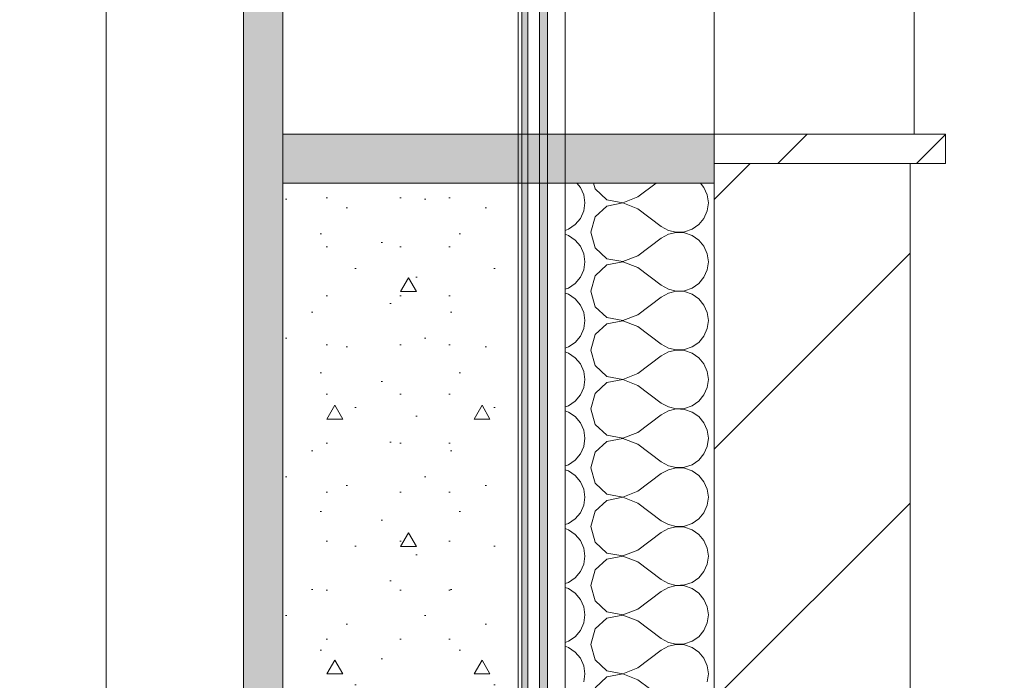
# Model space of a CAD drawing. Header units: millimetres. Extents: x -7244646 to -5701154, y 5723682 to 6071635.
# Tile 14 of 256: x -6402519 to -6401515, y 5747083 to 5747756. Entities that reach past the tile are written whole.
import ezdxf

# ---------------------------------------------------------------- set-up
doc = ezdxf.new("R2010")
doc.units = ezdxf.units.MM
doc.header["$MEASUREMENT"] = 0
doc.set_wipeout_variables(frame=1)
doc.linetypes.add('Wipeout_Contour', pattern=[1000, 0, -1000])
for name, color, linetype, lineweight in [('0_Ном._пера__1', 7, 'Continuous', 0), ('0_Ном._пера__120', 7, 'Continuous', 0), ('0_Ном._пера__141', 7, 'Continuous', 5), ('0_Ном._пера__2', 8, 'Continuous', 15), ('АР-Чертеж-Размеры.АР_Ном._пера__1', 7, 'Continuous', 0)]:
    doc.layers.add(name, color=color, linetype=linetype, lineweight=lineweight)
doc.layers.add('0_Ном._пера__166', color=7, linetype='Continuous', lineweight=5, true_color=0x97cbff)
doc.layers.add('АР-Чертеж-Размеры.АР', color=7, linetype='Continuous')
doc.styles.add('РЎР“Р•РќР•Р\xa0Р\x98Р\xa0_РЎРўР\x98Р›Р¬_2', font='arial.ttf')
doc.dimstyles.new('СГЕНЕРИР_СТИЛЬ__1', dxfattribs={"dimtxt": 500, "dimasz": 237.5, "dimexe": 0.18, "dimexo": 43263.067461, "dimgap": 0, "dimtad": 1, "dimlfac": 0.001, "dimzin": 0, "dimdsep": 46, "dimtxsty": 'РЎР“Р•РќР•Р\xa0Р\x98Р\xa0_РЎРўР\x98Р›Р¬_2', "dimblk": 'ARROWHEAD_6', "dimblk1": 'ARROWHEAD_6', "dimblk2": 'ARROWHEAD_6', "dimcen": 0.09, "dimclrd": 7, "dimclre": 7, "dimclrt": 7, "dimadec": 0, "dimazin": 0, "dimtfac": 1, "dimtdec": 4, "dimtmove": 2, "dimatfit": 3, "dimfxl": 1, "dimtolj": 1, "dimtzin": 0, "dimarcsym": 0})
doc.dimstyles.new('СГЕНЕРИР_СТИЛЬ__11', dxfattribs={"dimtxt": 0.18, "dimasz": 152, "dimexe": 0.18, "dimexo": 0.0625, "dimgap": 0, "dimtad": 0, "dimtih": 1, "dimtoh": 1, "dimdec": 4, "dimzin": 0, "dimdsep": 46, "dimcen": 0.09, "dimadec": 0, "dimazin": 0, "dimtfac": 1, "dimtdec": 4, "dimtmove": 0, "dimatfit": 3, "dimldrblk": 'ARROWHEAD_14', "dimfxl": 1, "dimtolj": 1, "dimtzin": 0, "dimarcsym": 0})
doc.dimstyles.new('СГЕНЕРИР_СТИЛЬ__4', dxfattribs={"dimtxt": 270.000005, "dimasz": 237.5, "dimexe": 0.18, "dimexo": 300000, "dimgap": 0, "dimtad": 1, "dimlfac": 0.001, "dimzin": 0, "dimdsep": 46, "dimtxsty": 'РЎР“Р•РќР•Р\xa0Р\x98Р\xa0_РЎРўР\x98Р›Р¬_2', "dimblk": 'ARROWHEAD_6', "dimblk1": 'ARROWHEAD_6', "dimblk2": 'ARROWHEAD_6', "dimcen": 0.09, "dimclrd": 7, "dimclre": 7, "dimclrt": 7, "dimadec": 0, "dimazin": 0, "dimtfac": 1, "dimtdec": 4, "dimtmove": 0, "dimatfit": 3, "dimfxl": 1, "dimtolj": 1, "dimtzin": 0, "dimarcsym": 0})
doc.dimstyles.new('СГЕНЕРИР_СТИЛЬ__5', dxfattribs={"dimtxt": 500, "dimasz": 237.5, "dimexe": 0.18, "dimexo": 300000, "dimgap": 0, "dimtad": 1, "dimlfac": 0.001, "dimzin": 0, "dimdsep": 46, "dimtxsty": 'РЎР“Р•РќР•Р\xa0Р\x98Р\xa0_РЎРўР\x98Р›Р¬_2', "dimblk": 'ARROWHEAD_6', "dimblk1": 'ARROWHEAD_6', "dimblk2": 'ARROWHEAD_6', "dimcen": 0.09, "dimclrd": 7, "dimclre": 7, "dimclrt": 7, "dimadec": 0, "dimazin": 0, "dimtfac": 1, "dimtdec": 4, "dimtmove": 0, "dimatfit": 3, "dimfxl": 1, "dimtolj": 1, "dimtzin": 0, "dimarcsym": 0})

# ---------------------------------------------------------------- blocks, each defined once
blk = doc.blocks.new('*D52', base_point=(-7387333.1, 5739809.2))
at = {"layer": 'АР-Чертеж-Размеры.АР_Ном._пера__1', "color": 7, "linetype": 'Continuous', "lineweight": 0, "transparency": 16777216}
for p, q in [((-6411439.3, 5858499.2), (-6411439.3, 5858686.7)), ((-6411314.3, 5858374.2), (-6411564.3, 5858624.2)), ((-6388218.7, 5858499.2), (-6411673.7, 5858499.2)), ((-6411439.3, 5738589.2), (-6411439.3, 5858499.2)), ((-6411564.3, 5738714.2), (-6411314.3, 5738464.2)), ((-6411204.9, 5738589.2), (-6411673.7, 5738589.2)), ((-6411439.3, 5738401.7), (-6411439.3, 5738589.2))]:
    blk.add_line(p, q, dxfattribs=at)
at = {"layer": 'АР-Чертеж-Размеры.АР_Ном._пера__1', "color": 7, "lineweight": 0, "transparency": 16777216, "insert": (-6411889.3, 5853972.3), "char_height": 500, "attachment_point": 7, "rotation": 90, "style": 'РЎР“Р•РќР•Р\xa0Р\x98Р\xa0_РЎРўР\x98Р›Р¬_2'}
blk.add_mtext('\\A1;{\\pql;\\fArial|b0|i0|c204|p0;\\W1.000000;119,91}', dxfattribs=at)
blk = doc.blocks.new('ARROWHEAD_6')
at = {"color": 0, "linetype": 'Continuous', "lineweight": 0}
for p, q in [((-0.5, -0.5), (0.5, 0.5)), ((0, 0), (-1, 0))]:
    blk.add_line(p, q, dxfattribs=at)
blk = doc.blocks.new('*D78', base_point=(-7387333.1, 5739809.2))
at = {"layer": 'АР-Чертеж-Размеры.АР_Ном._пера__1', "color": 7, "linetype": 'Continuous', "lineweight": 0, "transparency": 16777216}
for p, q in [((-6403170.5, 5747734.2), (-6402920.5, 5747484.2)), ((-6402811.1, 5747609.2), (-6403279.9, 5747609.2)), ((-6403045.5, 5746409.2), (-6403045.5, 5747609.2)), ((-6403170.5, 5746534.2), (-6402920.5, 5746284.2)), ((-6402811.1, 5746409.2), (-6403279.9, 5746409.2)), ((-6403045.5, 5746221.7), (-6403045.5, 5746409.2))]:
    blk.add_line(p, q, dxfattribs=at)
at = {"layer": 'АР-Чертеж-Размеры.АР_Ном._пера__1', "color": 7, "lineweight": 0, "transparency": 16777216, "insert": (-6403099.5, 5746648.8), "char_height": 270, "attachment_point": 7, "rotation": 90, "style": 'РЎР“Р•РќР•Р\xa0Р\x98Р\xa0_РЎРўР\x98Р›Р¬_2'}
blk.add_mtext('\\A1;{\\pql;\\fArial|b0|i0|c204|p0;\\W1.000000;1,20}', dxfattribs=at)
blk = doc.blocks.new('*D79', base_point=(-7387333.1, 5739809.2))
at = {"layer": 'АР-Чертеж-Размеры.АР_Ном._пера__1', "color": 7, "linetype": 'Continuous', "lineweight": 0, "transparency": 16777216}
for p, q in [((-6403170.5, 5749684.2), (-6402920.5, 5749434.2)), ((-6402811.1, 5749559.2), (-6403279.9, 5749559.2)), ((-6403045.5, 5747609.2), (-6403045.5, 5749559.2)), ((-6403170.5, 5747734.2), (-6402920.5, 5747484.2)), ((-6402811.1, 5747609.2), (-6403279.9, 5747609.2))]:
    blk.add_line(p, q, dxfattribs=at)
at = {"layer": 'АР-Чертеж-Размеры.АР_Ном._пера__1', "color": 7, "lineweight": 0, "transparency": 16777216, "insert": (-6403099.5, 5748223.8), "char_height": 270, "attachment_point": 7, "rotation": 90, "style": 'РЎР“Р•РќР•Р\xa0Р\x98Р\xa0_РЎРўР\x98Р›Р¬_2'}
blk.add_mtext('\\A1;{\\pql;\\fArial|b0|i0|c204|p0;\\W1.000000;1,95}', dxfattribs=at)
blk = doc.blocks.new('*D146', base_point=(-7387333.1, 5739809.2))
at = {"layer": '0_Ном._пера__1', "color": 7, "linetype": 'Continuous', "lineweight": 0, "transparency": 16777216}
for p, q in [((-6410533.6, 5853209.2), (-6410533.6, 5853396.7)), ((-6410408.6, 5853084.2), (-6410658.6, 5853334.2)), ((-6410299.2, 5853209.2), (-6410767.9, 5853209.2)), ((-6410533.6, 5743109.2), (-6410533.6, 5853209.2)), ((-6410658.6, 5743234.2), (-6410408.6, 5742984.2)), ((-6410299.2, 5743109.2), (-6410767.9, 5743109.2)), ((-6410533.6, 5742921.7), (-6410533.6, 5743109.2))]:
    blk.add_line(p, q, dxfattribs=at)
at = {"layer": '0_Ном._пера__1', "color": 7, "lineweight": 0, "transparency": 16777216, "insert": (-6410633.6, 5797136), "char_height": 500, "attachment_point": 7, "rotation": 90, "style": 'РЎР“Р•РќР•Р\xa0Р\x98Р\xa0_РЎРўР\x98Р›Р¬_2'}
blk.add_mtext('\\A1;{\\pql;\\fArial|b0|i0|c204|p0;\\W1.000000;110,10}', dxfattribs=at)
blk = doc.blocks.new('*X200', base_point=(-7387333.1, 5739809.2))
at = {"layer": '0_Ном._пера__1', "color": 7, "linetype": 'Continuous', "lineweight": 0}
for p, q in [((-6401947.1, 5747585), (-6401950.6, 5747589.2)), ((-6401933.7, 5747589.2), (-6401932.1, 5747583.4)), ((-6401888.6, 5747575.2), (-6401869.9, 5747589.2)), ((-6401821.1, 5747585), (-6401824.6, 5747589.2)), ((-6401943.7, 5747577.4), (-6401947.1, 5747585)), ((-6401942.6, 5747569.2), (-6401943.7, 5747577.4)), ((-6401932.1, 5747583.4), (-6401920, 5747572.3)), ((-6401817.7, 5747577.4), (-6401821.1, 5747585)), ((-6401816.6, 5747569.2), (-6401817.7, 5747577.4)), ((-6401943.7, 5747561), (-6401942.6, 5747569.2)), ((-6401920, 5747566), (-6401932.1, 5747555)), ((-6401920, 5747572.3), (-6401903.9, 5747569.3)), ((-6401903.9, 5747569.1), (-6401920, 5747566)), ((-6401903.9, 5747569.3), (-6401888.6, 5747575.2)), ((-6401888.6, 5747563.2), (-6401903.9, 5747569.1)), ((-6401817.7, 5747561), (-6401816.6, 5747569.2)), ((-6401947.1, 5747553.4), (-6401943.7, 5747561)), ((-6401888.6, 5747563.2), (-6401864.6, 5747545.2)), ((-6401821.1, 5747553.4), (-6401817.7, 5747561)), ((-6401959.2, 5747542.3), (-6401952.3, 5747547)), ((-6401952.3, 5747547), (-6401947.1, 5747553.4)), ((-6401932.1, 5747555), (-6401936.6, 5747539.2)), ((-6401833.2, 5747542.3), (-6401826.3, 5747547)), ((-6401826.3, 5747547), (-6401821.1, 5747553.4)), ((-6401962.7, 5747541.2), (-6401959.2, 5747542.3)), ((-6401959.2, 5747536), (-6401962.7, 5747537.2)), ((-6401952.3, 5747531.3), (-6401959.2, 5747536)), ((-6401936.6, 5747539.2), (-6401932.1, 5747523.4)), ((-6401864.6, 5747545.2), (-6401857.3, 5747541.2)), ((-6401857.3, 5747537.2), (-6401864.6, 5747533.2)), ((-6401857.3, 5747541.2), (-6401849.3, 5747539.3)), ((-6401849.3, 5747539.1), (-6401857.3, 5747537.2)), ((-6401849.3, 5747539.3), (-6401841, 5747539.7)), ((-6401841, 5747538.7), (-6401849.3, 5747539.1)), ((-6401841, 5747539.7), (-6401833.2, 5747542.3)), ((-6401833.2, 5747536), (-6401841, 5747538.7)), ((-6401826.3, 5747531.3), (-6401833.2, 5747536)), ((-6401947.1, 5747525), (-6401952.3, 5747531.3)), ((-6401888.6, 5747515.2), (-6401864.6, 5747533.2)), ((-6401821.1, 5747525), (-6401826.3, 5747531.3)), ((-6401943.7, 5747517.4), (-6401947.1, 5747525)), ((-6401942.6, 5747509.2), (-6401943.7, 5747517.4)), ((-6401932.1, 5747523.4), (-6401920, 5747512.3)), ((-6401903.9, 5747509.3), (-6401888.6, 5747515.2)), ((-6401817.7, 5747517.4), (-6401821.1, 5747525)), ((-6401816.6, 5747509.2), (-6401817.7, 5747517.4)), ((-6401943.7, 5747501), (-6401942.6, 5747509.2)), ((-6401920, 5747506), (-6401932.1, 5747495)), ((-6401920, 5747512.3), (-6401903.9, 5747509.3)), ((-6401903.9, 5747509.1), (-6401920, 5747506)), ((-6401888.6, 5747503.2), (-6401903.9, 5747509.1)), ((-6401817.7, 5747501), (-6401816.6, 5747509.2)), ((-6401947.1, 5747493.4), (-6401943.7, 5747501)), ((-6401888.6, 5747503.2), (-6401864.6, 5747485.2)), ((-6401821.1, 5747493.4), (-6401817.7, 5747501)), ((-6401959.2, 5747482.3), (-6401952.3, 5747487)), ((-6401952.3, 5747487), (-6401947.1, 5747493.4)), ((-6401932.1, 5747495), (-6401936.6, 5747479.2)), ((-6401864.6, 5747485.2), (-6401857.3, 5747481.2)), ((-6401833.2, 5747482.3), (-6401826.3, 5747487)), ((-6401826.3, 5747487), (-6401821.1, 5747493.4)), ((-6401962.7, 5747481.2), (-6401959.2, 5747482.3)), ((-6401959.2, 5747476), (-6401962.7, 5747477.2)), ((-6401952.3, 5747471.3), (-6401959.2, 5747476)), ((-6401936.6, 5747479.2), (-6401932.1, 5747463.4)), ((-6401857.3, 5747477.2), (-6401864.6, 5747473.2)), ((-6401857.3, 5747481.2), (-6401849.3, 5747479.3)), ((-6401849.3, 5747479.1), (-6401857.3, 5747477.2)), ((-6401849.3, 5747479.3), (-6401841, 5747479.7)), ((-6401841, 5747478.7), (-6401849.3, 5747479.1)), ((-6401841, 5747479.7), (-6401833.2, 5747482.3)), ((-6401833.2, 5747476), (-6401841, 5747478.7)), ((-6401826.3, 5747471.3), (-6401833.2, 5747476)), ((-6401947.1, 5747465), (-6401952.3, 5747471.3)), ((-6401943.7, 5747457.4), (-6401947.1, 5747465)), ((-6401888.6, 5747455.2), (-6401864.6, 5747473.2)), ((-6401821.1, 5747465), (-6401826.3, 5747471.3)), ((-6401817.7, 5747457.4), (-6401821.1, 5747465)), ((-6401942.6, 5747449.2), (-6401943.7, 5747457.4)), ((-6401932.1, 5747463.4), (-6401920, 5747452.3)), ((-6401903.9, 5747449.3), (-6401888.6, 5747455.2)), ((-6401816.6, 5747449.2), (-6401817.7, 5747457.4)), ((-6401943.7, 5747441), (-6401942.6, 5747449.2)), ((-6401920, 5747446), (-6401932.1, 5747435)), ((-6401920, 5747452.3), (-6401903.9, 5747449.3)), ((-6401903.9, 5747449.1), (-6401920, 5747446)), ((-6401888.6, 5747443.2), (-6401903.9, 5747449.1)), ((-6401817.7, 5747441), (-6401816.6, 5747449.2)), ((-6401947.1, 5747433.4), (-6401943.7, 5747441)), ((-6401932.1, 5747435), (-6401936.6, 5747419.2)), ((-6401888.6, 5747443.2), (-6401864.6, 5747425.2)), ((-6401821.1, 5747433.4), (-6401817.7, 5747441)), ((-6401959.2, 5747422.3), (-6401952.3, 5747427)), ((-6401952.3, 5747427), (-6401947.1, 5747433.4)), ((-6401864.6, 5747425.2), (-6401857.3, 5747421.2)), ((-6401833.2, 5747422.3), (-6401826.3, 5747427)), ((-6401826.3, 5747427), (-6401821.1, 5747433.4)), ((-6401962.7, 5747421.2), (-6401959.2, 5747422.3)), ((-6401959.2, 5747416), (-6401962.7, 5747417.2)), ((-6401952.3, 5747411.3), (-6401959.2, 5747416)), ((-6401936.6, 5747419.2), (-6401932.1, 5747403.4)), ((-6401857.3, 5747417.2), (-6401864.6, 5747413.2)), ((-6401857.3, 5747421.2), (-6401849.3, 5747419.3)), ((-6401849.3, 5747419.1), (-6401857.3, 5747417.2)), ((-6401849.3, 5747419.3), (-6401841, 5747419.7)), ((-6401841, 5747418.7), (-6401849.3, 5747419.1)), ((-6401841, 5747419.7), (-6401833.2, 5747422.3)), ((-6401833.2, 5747416), (-6401841, 5747418.7)), ((-6401826.3, 5747411.3), (-6401833.2, 5747416)), ((-6401947.1, 5747405), (-6401952.3, 5747411.3)), ((-6401943.7, 5747397.4), (-6401947.1, 5747405)), ((-6401888.6, 5747395.2), (-6401864.6, 5747413.2)), ((-6401821.1, 5747405), (-6401826.3, 5747411.3)), ((-6401817.7, 5747397.4), (-6401821.1, 5747405)), ((-6401942.6, 5747389.2), (-6401943.7, 5747397.4)), ((-6401932.1, 5747403.4), (-6401920, 5747392.3)), ((-6401903.9, 5747389.3), (-6401888.6, 5747395.2)), ((-6401816.6, 5747389.2), (-6401817.7, 5747397.4)), ((-6401943.7, 5747381), (-6401942.6, 5747389.2)), ((-6401920, 5747386), (-6401932.1, 5747375)), ((-6401920, 5747392.3), (-6401903.9, 5747389.3)), ((-6401903.9, 5747389.1), (-6401920, 5747386)), ((-6401888.6, 5747383.2), (-6401903.9, 5747389.1)), ((-6401817.7, 5747381), (-6401816.6, 5747389.2)), ((-6401947.1, 5747373.4), (-6401943.7, 5747381)), ((-6401932.1, 5747375), (-6401936.6, 5747359.2)), ((-6401888.6, 5747383.2), (-6401864.6, 5747365.2)), ((-6401821.1, 5747373.4), (-6401817.7, 5747381)), ((-6401959.2, 5747362.3), (-6401952.3, 5747367)), ((-6401952.3, 5747367), (-6401947.1, 5747373.4)), ((-6401864.6, 5747365.2), (-6401857.3, 5747361.2)), ((-6401833.2, 5747362.3), (-6401826.3, 5747367)), ((-6401826.3, 5747367), (-6401821.1, 5747373.4)), ((-6401962.7, 5747361.2), (-6401959.2, 5747362.3)), ((-6401959.2, 5747356), (-6401962.7, 5747357.2)), ((-6401952.3, 5747351.3), (-6401959.2, 5747356)), ((-6401936.6, 5747359.2), (-6401932.1, 5747343.4)), ((-6401857.3, 5747357.2), (-6401864.6, 5747353.2)), ((-6401857.3, 5747361.2), (-6401849.3, 5747359.3)), ((-6401849.3, 5747359.1), (-6401857.3, 5747357.2)), ((-6401849.3, 5747359.3), (-6401841, 5747359.7)), ((-6401841, 5747358.7), (-6401849.3, 5747359.1)), ((-6401841, 5747359.7), (-6401833.2, 5747362.3)), ((-6401833.2, 5747356), (-6401841, 5747358.7)), ((-6401826.3, 5747351.3), (-6401833.2, 5747356)), ((-6401947.1, 5747345), (-6401952.3, 5747351.3)), ((-6401943.7, 5747337.4), (-6401947.1, 5747345)), ((-6401888.6, 5747335.2), (-6401864.6, 5747353.2)), ((-6401821.1, 5747345), (-6401826.3, 5747351.3)), ((-6401817.7, 5747337.4), (-6401821.1, 5747345)), ((-6401942.6, 5747329.2), (-6401943.7, 5747337.4)), ((-6401932.1, 5747343.4), (-6401920, 5747332.3)), ((-6401903.9, 5747329.3), (-6401888.6, 5747335.2)), ((-6401816.6, 5747329.2), (-6401817.7, 5747337.4)), ((-6401943.7, 5747321), (-6401942.6, 5747329.2)), ((-6401920, 5747326), (-6401932.1, 5747315)), ((-6401920, 5747332.3), (-6401903.9, 5747329.3)), ((-6401903.9, 5747329.1), (-6401920, 5747326)), ((-6401888.6, 5747323.2), (-6401903.9, 5747329.1)), ((-6401817.7, 5747321), (-6401816.6, 5747329.2)), ((-6401947.1, 5747313.4), (-6401943.7, 5747321)), ((-6401932.1, 5747315), (-6401936.6, 5747299.2)), ((-6401888.6, 5747323.2), (-6401864.6, 5747305.2)), ((-6401821.1, 5747313.4), (-6401817.7, 5747321)), ((-6401959.2, 5747302.3), (-6401952.3, 5747307)), ((-6401952.3, 5747307), (-6401947.1, 5747313.4)), ((-6401864.6, 5747305.2), (-6401857.3, 5747301.2)), ((-6401833.2, 5747302.3), (-6401826.3, 5747307)), ((-6401826.3, 5747307), (-6401821.1, 5747313.4)), ((-6401962.7, 5747301.2), (-6401959.2, 5747302.3)), ((-6401959.2, 5747296), (-6401962.7, 5747297.2)), ((-6401952.3, 5747291.3), (-6401959.2, 5747296)), ((-6401936.6, 5747299.2), (-6401932.1, 5747283.4)), ((-6401857.3, 5747297.2), (-6401864.6, 5747293.2)), ((-6401857.3, 5747301.2), (-6401849.3, 5747299.3)), ((-6401849.3, 5747299.1), (-6401857.3, 5747297.2)), ((-6401849.3, 5747299.3), (-6401841, 5747299.7)), ((-6401841, 5747298.7), (-6401849.3, 5747299.1)), ((-6401841, 5747299.7), (-6401833.2, 5747302.3)), ((-6401833.2, 5747296), (-6401841, 5747298.7)), ((-6401826.3, 5747291.3), (-6401833.2, 5747296)), ((-6401947.1, 5747285), (-6401952.3, 5747291.3)), ((-6401943.7, 5747277.4), (-6401947.1, 5747285)), ((-6401888.6, 5747275.2), (-6401864.6, 5747293.2)), ((-6401821.1, 5747285), (-6401826.3, 5747291.3)), ((-6401817.7, 5747277.4), (-6401821.1, 5747285)), ((-6401942.6, 5747269.2), (-6401943.7, 5747277.4)), ((-6401932.1, 5747283.4), (-6401920, 5747272.3)), ((-6401903.9, 5747269.3), (-6401888.6, 5747275.2)), ((-6401816.6, 5747269.2), (-6401817.7, 5747277.4)), ((-6401943.7, 5747261), (-6401942.6, 5747269.2)), ((-6401920, 5747266), (-6401932.1, 5747255)), ((-6401920, 5747272.3), (-6401903.9, 5747269.3)), ((-6401903.9, 5747269.1), (-6401920, 5747266)), ((-6401888.6, 5747263.2), (-6401903.9, 5747269.1)), ((-6401817.7, 5747261), (-6401816.6, 5747269.2)), ((-6401947.1, 5747253.4), (-6401943.7, 5747261)), ((-6401932.1, 5747255), (-6401936.6, 5747239.2)), ((-6401888.6, 5747263.2), (-6401864.6, 5747245.2)), ((-6401821.1, 5747253.4), (-6401817.7, 5747261)), ((-6401959.2, 5747242.3), (-6401952.3, 5747247)), ((-6401952.3, 5747247), (-6401947.1, 5747253.4)), ((-6401864.6, 5747245.2), (-6401857.3, 5747241.2)), ((-6401833.2, 5747242.3), (-6401826.3, 5747247)), ((-6401826.3, 5747247), (-6401821.1, 5747253.4)), ((-6401962.7, 5747241.2), (-6401959.2, 5747242.3)), ((-6401959.2, 5747236), (-6401962.7, 5747237.2)), ((-6401952.3, 5747231.3), (-6401959.2, 5747236)), ((-6401936.6, 5747239.2), (-6401932.1, 5747223.4)), ((-6401857.3, 5747237.2), (-6401864.6, 5747233.2)), ((-6401857.3, 5747241.2), (-6401849.3, 5747239.3)), ((-6401849.3, 5747239.1), (-6401857.3, 5747237.2)), ((-6401849.3, 5747239.3), (-6401841, 5747239.7)), ((-6401841, 5747238.7), (-6401849.3, 5747239.1)), ((-6401841, 5747239.7), (-6401833.2, 5747242.3)), ((-6401833.2, 5747236), (-6401841, 5747238.7)), ((-6401826.3, 5747231.3), (-6401833.2, 5747236)), ((-6401947.1, 5747225), (-6401952.3, 5747231.3)), ((-6401943.7, 5747217.4), (-6401947.1, 5747225)), ((-6401888.6, 5747215.2), (-6401864.6, 5747233.2)), ((-6401821.1, 5747225), (-6401826.3, 5747231.3)), ((-6401817.7, 5747217.4), (-6401821.1, 5747225)), ((-6401942.6, 5747209.2), (-6401943.7, 5747217.4)), ((-6401932.1, 5747223.4), (-6401920, 5747212.3)), ((-6401903.9, 5747209.3), (-6401888.6, 5747215.2)), ((-6401816.6, 5747209.2), (-6401817.7, 5747217.4)), ((-6401943.7, 5747201), (-6401942.6, 5747209.2)), ((-6401920, 5747206), (-6401932.1, 5747195)), ((-6401920, 5747212.3), (-6401903.9, 5747209.3)), ((-6401903.9, 5747209.1), (-6401920, 5747206)), ((-6401888.6, 5747203.2), (-6401903.9, 5747209.1)), ((-6401817.7, 5747201), (-6401816.6, 5747209.2)), ((-6401947.1, 5747193.4), (-6401943.7, 5747201)), ((-6401932.1, 5747195), (-6401936.6, 5747179.2)), ((-6401888.6, 5747203.2), (-6401864.6, 5747185.2)), ((-6401821.1, 5747193.4), (-6401817.7, 5747201)), ((-6401959.2, 5747182.3), (-6401952.3, 5747187)), ((-6401952.3, 5747187), (-6401947.1, 5747193.4)), ((-6401864.6, 5747185.2), (-6401857.3, 5747181.2)), ((-6401833.2, 5747182.3), (-6401826.3, 5747187)), ((-6401826.3, 5747187), (-6401821.1, 5747193.4)), ((-6401962.7, 5747181.2), (-6401959.2, 5747182.3)), ((-6401959.2, 5747176), (-6401962.7, 5747177.2)), ((-6401952.3, 5747171.3), (-6401959.2, 5747176)), ((-6401936.6, 5747179.2), (-6401932.1, 5747163.4)), ((-6401857.3, 5747177.2), (-6401864.6, 5747173.2)), ((-6401857.3, 5747181.2), (-6401849.3, 5747179.3)), ((-6401849.3, 5747179.1), (-6401857.3, 5747177.2)), ((-6401849.3, 5747179.3), (-6401841, 5747179.7)), ((-6401841, 5747178.7), (-6401849.3, 5747179.1)), ((-6401841, 5747179.7), (-6401833.2, 5747182.3)), ((-6401833.2, 5747176), (-6401841, 5747178.7)), ((-6401826.3, 5747171.3), (-6401833.2, 5747176)), ((-6401947.1, 5747165), (-6401952.3, 5747171.3)), ((-6401943.7, 5747157.4), (-6401947.1, 5747165)), ((-6401888.6, 5747155.2), (-6401864.6, 5747173.2)), ((-6401821.1, 5747165), (-6401826.3, 5747171.3)), ((-6401817.7, 5747157.4), (-6401821.1, 5747165)), ((-6401942.6, 5747149.2), (-6401943.7, 5747157.4)), ((-6401932.1, 5747163.4), (-6401920, 5747152.3)), ((-6401903.9, 5747149.3), (-6401888.6, 5747155.2)), ((-6401816.6, 5747149.2), (-6401817.7, 5747157.4)), ((-6401943.7, 5747141), (-6401942.6, 5747149.2)), ((-6401920, 5747146), (-6401932.1, 5747135)), ((-6401920, 5747152.3), (-6401903.9, 5747149.3)), ((-6401903.9, 5747149.1), (-6401920, 5747146)), ((-6401888.6, 5747143.2), (-6401903.9, 5747149.1)), ((-6401817.7, 5747141), (-6401816.6, 5747149.2)), ((-6401947.1, 5747133.4), (-6401943.7, 5747141)), ((-6401932.1, 5747135), (-6401936.6, 5747119.2)), ((-6401888.6, 5747143.2), (-6401864.6, 5747125.2)), ((-6401821.1, 5747133.4), (-6401817.7, 5747141)), ((-6401959.2, 5747122.3), (-6401952.3, 5747127)), ((-6401952.3, 5747127), (-6401947.1, 5747133.4)), ((-6401864.6, 5747125.2), (-6401857.3, 5747121.2)), ((-6401833.2, 5747122.3), (-6401826.3, 5747127)), ((-6401826.3, 5747127), (-6401821.1, 5747133.4)), ((-6401962.7, 5747121.2), (-6401959.2, 5747122.3)), ((-6401959.2, 5747116), (-6401962.7, 5747117.2)), ((-6401952.3, 5747111.3), (-6401959.2, 5747116)), ((-6401936.6, 5747119.2), (-6401932.1, 5747103.4)), ((-6401857.3, 5747117.2), (-6401864.6, 5747113.2)), ((-6401857.3, 5747121.2), (-6401849.3, 5747119.3)), ((-6401849.3, 5747119.1), (-6401857.3, 5747117.2)), ((-6401849.3, 5747119.3), (-6401841, 5747119.7)), ((-6401841, 5747118.7), (-6401849.3, 5747119.1)), ((-6401841, 5747119.7), (-6401833.2, 5747122.3)), ((-6401833.2, 5747116), (-6401841, 5747118.7)), ((-6401826.3, 5747111.3), (-6401833.2, 5747116)), ((-6401947.1, 5747105), (-6401952.3, 5747111.3)), ((-6401943.7, 5747097.4), (-6401947.1, 5747105)), ((-6401888.6, 5747095.2), (-6401864.6, 5747113.2)), ((-6401821.1, 5747105), (-6401826.3, 5747111.3)), ((-6401817.7, 5747097.4), (-6401821.1, 5747105)), ((-6401942.6, 5747089.2), (-6401943.7, 5747097.4)), ((-6401932.1, 5747103.4), (-6401920, 5747092.3)), ((-6401903.9, 5747089.3), (-6401888.6, 5747095.2)), ((-6401816.6, 5747089.2), (-6401817.7, 5747097.4)), ((-6401943.7, 5747081), (-6401942.6, 5747089.2)), ((-6401920, 5747086), (-6401932.1, 5747075)), ((-6401920, 5747092.3), (-6401903.9, 5747089.3)), ((-6401903.9, 5747089.1), (-6401920, 5747086)), ((-6401888.6, 5747083.2), (-6401903.9, 5747089.1)), ((-6401817.7, 5747081), (-6401816.6, 5747089.2)), ((-6401888.6, 5747083.2), (-6401864.6, 5747065.2))]:
    blk.add_line(p, q, dxfattribs=at)
blk = doc.blocks.new('Штриховка_28_3', base_point=(-7387333.1, 5739809.2))
at = {"color": 254, "linetype": 'Wipeout_Contour', "lineweight": 0, "ltscale": 34412527.06063256}
blk.add_wipeout([(-6401810.6, 5747589.2), (-6401962.7, 5747589.2), (-6401962.7, 5746709.2), (-6401810.6, 5746709.2)], dxfattribs=at)
at = {"layer": '0_Ном._пера__1', "color": 7, "linetype": 'Continuous', "lineweight": 0, "flags": 128}
blk.add_lwpolyline([(-6401810.6, 5747589.2), (-6401810.6, 5746709.2), (-6401962.7, 5746709.2), (-6401962.7, 5747589.2)], close=True, dxfattribs=at)
at = {"layer": '0_Ном._пера__1', "color": 7, "linetype": 'Continuous', "lineweight": 0}
blk.add_blockref('*X200', (-7387333.1, 5739809.2), dxfattribs=at)
blk = doc.blocks.new('ARROWHEAD_14')
at = {"color": 0, "linetype": 'Continuous', "lineweight": 0}
blk.add_line((0, 0), (-1, 0), dxfattribs=at)
at = {"color": 0, "linetype": 'Continuous', "lineweight": 0, "flags": 128}
blk.add_lwpolyline([(-0.9093, 0.525), (0, 0), (-0.9093, -0.525)], dxfattribs=at)

msp = doc.modelspace()

# ---------------------------------------------------------------- dimensions: what is measured, and where the dimension line sits
at = {"color": 7, "linetype": 'Continuous', "lineweight": 0}
dim = msp.add_linear_dim(base=(-6410533.559, 5853209.181), p1=(-6406170.064, 5743109.18), p2=(-6401574.763, 5853209.181), angle=90, dimstyle='СГЕНЕРИР_СТИЛЬ__5', dxfattribs=at)
dim.commit()
dim.dimension.update_dxf_attribs({"geometry": '*D146', "text_midpoint": (-6410883.559, 5798163.771), "dimtype": 160, "text_rotation": 90})
at = {"layer": 'АР-Чертеж-Размеры.АР', "color": 7, "linetype": 'Continuous', "lineweight": 0}
for base, p1, p2, dimstyle, picture, middle in [((-6411439.299, 5858499.18), (-6410669.971, 5738589.18), (-6383892.346, 5858499.18), 'СГЕНЕРИР_СТИЛЬ__1', '*D52', (-6412139.299, 5855000.125)), ((-6403045.484, 5749559.181), (-6401574.773, 5747609.18), (-6401606.707, 5749559.181), 'СГЕНЕРИР_СТИЛЬ__4', '*D79', (-6403234.484, 5748573.375)), ((-6403045.484, 5747609.18), (-6402680.04, 5746409.18), (-6401574.773, 5747609.18), 'СГЕНЕРИР_СТИЛЬ__4', '*D78', (-6403234.484, 5746998.375))]:
    dim = msp.add_linear_dim(base=base, p1=p1, p2=p2, angle=90, dimstyle=dimstyle, dxfattribs=at)
    dim.commit()
    dim.dimension.update_dxf_attribs({"geometry": picture, "text_midpoint": middle, "dimtype": 160, "text_rotation": 90})

# ---------------------------------------------------------------- next in the draw order: wipeouts: each hides what was drawn before it
at = {"color": 254, "linetype": 'Wipeout_Contour', "lineweight": 0, "ltscale": 34415813.50257535}
msp.add_wipeout([(-6401962.673, 5746709.18), (-6401962.673, 5749859.18), (-6401980.673, 5749859.18), (-6401980.673, 5746709.18)], dxfattribs=at)
at = {"color": 254, "linetype": 'Wipeout_Contour', "lineweight": 0, "ltscale": 34415612.91713475}
msp.add_wipeout([(-6402006.673, 5746709.18), (-6402006.673, 5749626.68), (-6402010.673, 5749626.68), (-6402010.673, 5746709.18)], dxfattribs=at)
at = {"color": 254, "linetype": 'Wipeout_Contour', "lineweight": 0, "ltscale": 34415577.92836258}
msp.add_wipeout([(-6401988.673, 5746714.18), (-6401988.673, 5749626.68), (-6402000.673, 5749626.68), (-6402000.673, 5746714.18)], dxfattribs=at)

# ---------------------------------------------------------------- next in the draw order: hatches: boundary and pattern name
at = {"layer": '0_Ном._пера__1', "linetype": 'Continuous', "lineweight": 0, "true_color": 0x000000}
for points in [[(-6402000.673, 5746709.18), (-6402000.673, 5749859.18), (-6402006.673, 5749859.18), (-6402006.673, 5746709.18)], [(-6401980.673, 5746709.18), (-6401980.673, 5749859.18), (-6401988.673, 5749859.18), (-6401988.673, 5746709.18)]]:
    msp.add_hatch(color=18, dxfattribs=at).paths.add_polyline_path(points)

# ---------------------------------------------------------------- next in the draw order: linework, layer by layer
at = {"layer": '0_Ном._пера__1', "color": 7, "linetype": 'Continuous', "lineweight": 0, "flags": 128}
for points in [[(-6402000.673, 5746709.18), (-6402000.673, 5749859.18), (-6402006.673, 5749859.18), (-6402006.673, 5746709.18)], [(-6401980.673, 5746709.18), (-6401980.673, 5749859.18), (-6401988.673, 5749859.18), (-6401988.673, 5746709.18)], [(-6401962.673, 5746709.18), (-6401962.673, 5749859.18), (-6401980.673, 5749859.18), (-6401980.673, 5746709.18)], [(-6402006.673, 5746709.18), (-6402006.673, 5749626.68), (-6402010.673, 5749626.68), (-6402010.673, 5746709.18)], [(-6401988.673, 5746714.18), (-6401988.673, 5749626.68), (-6402000.673, 5749626.68), (-6402000.673, 5746714.18)]]:
    msp.add_lwpolyline(points, close=True, dxfattribs=at)

# ---------------------------------------------------------------- next in the draw order: wipeouts: each hides what was drawn before it
at = {"color": 254, "linetype": 'Wipeout_Contour', "lineweight": 0, "ltscale": 34415923.62555334}
msp.add_wipeout([(-6402006.673, 5746709.18), (-6402006.673, 5749859.18), (-6402010.673, 5749859.18), (-6402010.673, 5746709.18)], dxfattribs=at)
at = {"color": 254, "linetype": 'Wipeout_Contour', "lineweight": 0, "ltscale": 34415881.95736656}
msp.add_wipeout([(-6401988.673, 5746709.18), (-6401988.673, 5749859.18), (-6402000.673, 5749859.18), (-6402000.673, 5746709.18)], dxfattribs=at)
at = {"color": 254, "linetype": 'Wipeout_Contour', "lineweight": 0, "ltscale": 34415112.68210565}
msp.add_wipeout([(-6401810.577, 5749509.181), (-6401810.577, 5746724.18), (-6401962.673, 5746724.18), (-6401962.673, 5749509.181)], dxfattribs=at)

# ---------------------------------------------------------------- next in the draw order: linework, layer by layer
at = {"layer": '0_Ном._пера__1', "color": 7, "linetype": 'Continuous', "lineweight": 0, "flags": 128}
for points in [[(-6402006.673, 5746709.18), (-6402006.673, 5749859.18), (-6402010.673, 5749859.18), (-6402010.673, 5746709.18)], [(-6401988.673, 5746709.18), (-6401988.673, 5749859.18), (-6402000.673, 5749859.18), (-6402000.673, 5746709.18)], [(-6401810.577, 5749509.181), (-6401810.577, 5746724.18), (-6401962.673, 5746724.18), (-6401962.673, 5749509.181)]]:
    msp.add_lwpolyline(points, close=True, dxfattribs=at)

# ---------------------------------------------------------------- next in the draw order: block references
at = {"layer": '0_Ном._пера__1', "color": 7, "linetype": 'Continuous', "lineweight": 0}
msp.add_blockref('Штриховка_28_3', (-7387333.115, 5739809.18), dxfattribs=at)

# ---------------------------------------------------------------- next in the draw order: wipeouts: each hides what was drawn before it
at = {"color": 254, "linetype": 'Wipeout_Contour', "lineweight": 0, "ltscale": 34417061.52510326}
msp.add_wipeout([(-6402010.673, 5747639.18), (-6402010.673, 5749509.181), (-6402250.673, 5749509.181), (-6402250.673, 5747639.18)], dxfattribs=at)

# ---------------------------------------------------------------- next in the draw order: hatches: boundary and pattern name
at = {"layer": '0_Ном._пера__1', "linetype": 'Continuous', "lineweight": 0, "true_color": 0x000000}
msp.add_hatch(color=18, dxfattribs=at).paths.add_polyline_path([(-6402010.673, 5747639.18), (-6402010.673, 5747589.18), (-6402250.673, 5747589.18), (-6402250.673, 5747639.18)])
at = {"layer": '0_Ном._пера__166', "linetype": 'Continuous', "lineweight": 0, "true_color": 0x0f1419}
msp.add_hatch(color=168, dxfattribs=at).paths.add_polyline_path([(-6402250.673, 5746709.18), (-6402250.673, 5749859.18), (-6402290.673, 5749859.18), (-6402290.673, 5746709.18)])

# ---------------------------------------------------------------- next in the draw order: linework, layer by layer
at = {"layer": '0_Ном._пера__1', "color": 7, "linetype": 'Continuous', "lineweight": 0, "flags": 128}
for points in [[(-6402250.673, 5746709.18), (-6402250.673, 5749859.18), (-6402290.673, 5749859.18), (-6402290.673, 5746709.18)], [(-6402010.673, 5747639.18), (-6402010.673, 5749509.181), (-6402250.673, 5749509.181), (-6402250.673, 5747639.18)], [(-6402010.673, 5747639.18), (-6402010.673, 5747589.18), (-6402250.673, 5747589.18), (-6402250.673, 5747639.18)]]:
    msp.add_lwpolyline(points, close=True, dxfattribs=at)

# ---------------------------------------------------------------- next in the draw order: wipeouts: each hides what was drawn before it
at = {"color": 254, "linetype": 'Wipeout_Contour', "lineweight": 0, "ltscale": 34416971.29679856}
msp.add_wipeout([(-6402290.673, 5746709.18), (-6402290.673, 5749859.18), (-6402430.673, 5749859.18), (-6402430.673, 5746709.18)], dxfattribs=at)
at = {"color": 254, "linetype": 'Wipeout_Contour', "lineweight": 0, "ltscale": 34413253.48525555}
msp.add_wipeout([(-6402250.673, 5746709.18), (-6402010.673, 5746709.18), (-6402010.673, 5747589.18), (-6402250.673, 5747589.18)], dxfattribs=at)

# ---------------------------------------------------------------- next in the draw order: hatches: boundary and pattern name
at = {"layer": '0_Ном._пера__1', "linetype": 'Continuous', "lineweight": 0, "true_color": 0x000000}
msp.add_hatch(color=18, dxfattribs=at).paths.add_polyline_path([(-6401810.577, 5747639.18), (-6401810.577, 5747589.18), (-6402010.673, 5747589.18), (-6402010.673, 5747639.18)])
at = {"layer": '0_Ном._пера__2', "linetype": 'Continuous', "lineweight": 15}
h = msp.add_hatch(dxfattribs=at)
h.set_pattern_fill('01_ЦП_СТЯЖКА_1_20_0003', color=8, style=0, pattern_type=2)
h.set_pattern_definition([(0, (-6402130.67, 5746699.18), (0, 259.81), [16.25, -133.75]), (0, (-6402055.67, 5746829.08), (0, 259.81), [16.25, -133.75]), (60, (-6402130.67, 5746699.18), (-225, 129.904), [16.25, -133.75]), (60, (-6401980.67, 5746699.18), (-225, 129.904), [16.25, -133.75]), (120, (-6402114.42, 5746699.18), (225, 129.904), [16.25, -133.75]), (120, (-6401964.42, 5746699.18), (225, 129.904), [16.25, -133.75]), (0, (-6402130.673, 5746724.18), (0, 50), [0, -50, 0, -75]), (45, (-6402105.673, 5746724.18), (-35.3553, 35.3553), [0, -37.5, 0, -62.5])])
h.paths.add_polyline_path([(-6402250.673, 5746709.18), (-6402010.673, 5746709.18), (-6402010.673, 5747589.18), (-6402250.673, 5747589.18)])

# ---------------------------------------------------------------- next in the draw order: linework, layer by layer
at = {"layer": '0_Ном._пера__1', "color": 7, "linetype": 'Continuous', "lineweight": 0, "flags": 128}
for points in [[(-6402290.673, 5746709.18), (-6402290.673, 5749859.18), (-6402430.673, 5749859.18), (-6402430.673, 5746709.18)], [(-6401810.577, 5747639.18), (-6401810.577, 5747589.18), (-6402010.673, 5747589.18), (-6402010.673, 5747639.18)], [(-6402250.673, 5746709.18), (-6402010.673, 5746709.18), (-6402010.673, 5747589.18), (-6402250.673, 5747589.18)]]:
    msp.add_lwpolyline(points, close=True, dxfattribs=at)

# ---------------------------------------------------------------- next in the draw order: wipeouts: each hides what was drawn before it
at = {"color": 254, "linetype": 'Wipeout_Contour', "lineweight": 0, "ltscale": 34415872.290108}
msp.add_wipeout([(-6401606.707, 5749559.181), (-6401606.707, 5747639.18), (-6401810.577, 5747639.18), (-6401810.577, 5749559.181)], dxfattribs=at)

# ---------------------------------------------------------------- next in the draw order: linework, layer by layer
at = {"layer": '0_Ном._пера__1', "color": 7, "linetype": 'Continuous', "lineweight": 0, "flags": 128}
msp.add_lwpolyline([(-6401606.707, 5749559.181), (-6401606.707, 5747639.18), (-6401810.577, 5747639.18), (-6401810.577, 5749559.181)], close=True, dxfattribs=at)

# ---------------------------------------------------------------- next in the draw order: wipeouts: each hides what was drawn before it
at = {"color": 254, "linetype": 'Wipeout_Contour', "lineweight": 0, "ltscale": 34413219.04865783}
msp.add_wipeout([(-6401574.773, 5747639.18), (-6401574.773, 5747609.18), (-6401810.577, 5747609.18), (-6401810.577, 5747639.18)], dxfattribs=at)

# ---------------------------------------------------------------- next in the draw order: hatches: boundary and pattern name
at = {"layer": '0_Ном._пера__1', "linetype": 'Continuous', "lineweight": 0}
h = msp.add_hatch(dxfattribs=at)
h.set_pattern_fill('01_ГАЗОБЕТОН_1_100_0003', style=0, pattern_type=2)
h.set_pattern_definition([(45, (-7387333.12, 5739809.18), (-70.710678, 70.710678), [])])
h.paths.add_polyline_path([(-6401574.773, 5747639.18), (-6401574.773, 5747609.18), (-6401810.577, 5747609.18), (-6401810.577, 5747639.18)])
h = msp.add_hatch(dxfattribs=at)
h.set_pattern_fill('БЛОКИ_БЕТОННЫЕ_ЭФФЕКТИВН_7A', style=0, pattern_type=2)
h.set_pattern_definition([(45, (-7387333.12, 5739809.18), (-127.279217, 127.279217), [])])
h.paths.add_polyline_path([(-6401810.577, 5746909.18), (-6401810.577, 5747609.18), (-6401611.01, 5747609.18), (-6401611.01, 5746909.18)])

# ---------------------------------------------------------------- next in the draw order: linework, layer by layer
at = {"layer": '0_Ном._пера__1', "color": 7, "linetype": 'Continuous', "lineweight": 0, "flags": 128}
msp.add_lwpolyline([(-6401574.773, 5747639.18), (-6401574.773, 5747609.18), (-6401810.577, 5747609.18), (-6401810.577, 5747639.18)], close=True, dxfattribs=at)
at = {"layer": '0_Ном._пера__141', "color": 7, "linetype": 'Continuous', "lineweight": 5, "flags": 128}
msp.add_lwpolyline([(-6401810.577, 5746909.18), (-6401810.577, 5747609.18), (-6401611.01, 5747609.18), (-6401611.01, 5746909.18)], close=True, dxfattribs=at)

# ---------------------------------------------------------------- next in the draw order: leaders
at = {"layer": '0_Ном._пера__120', "color": 7, "linetype": 'Continuous', "lineweight": 0, "annotation_type": 0, "has_hookline": 1, "hookline_direction": 1, "text_width": 1285.52}
msp.add_leader([(-6400925.248, 5746409.18), (-6400925.248, 5748546.121), (-6404646.166, 5748354.945)], dimstyle='СГЕНЕРИР_СТИЛЬ__11', dxfattribs=at)

doc.saveas('drawing.dxf')
